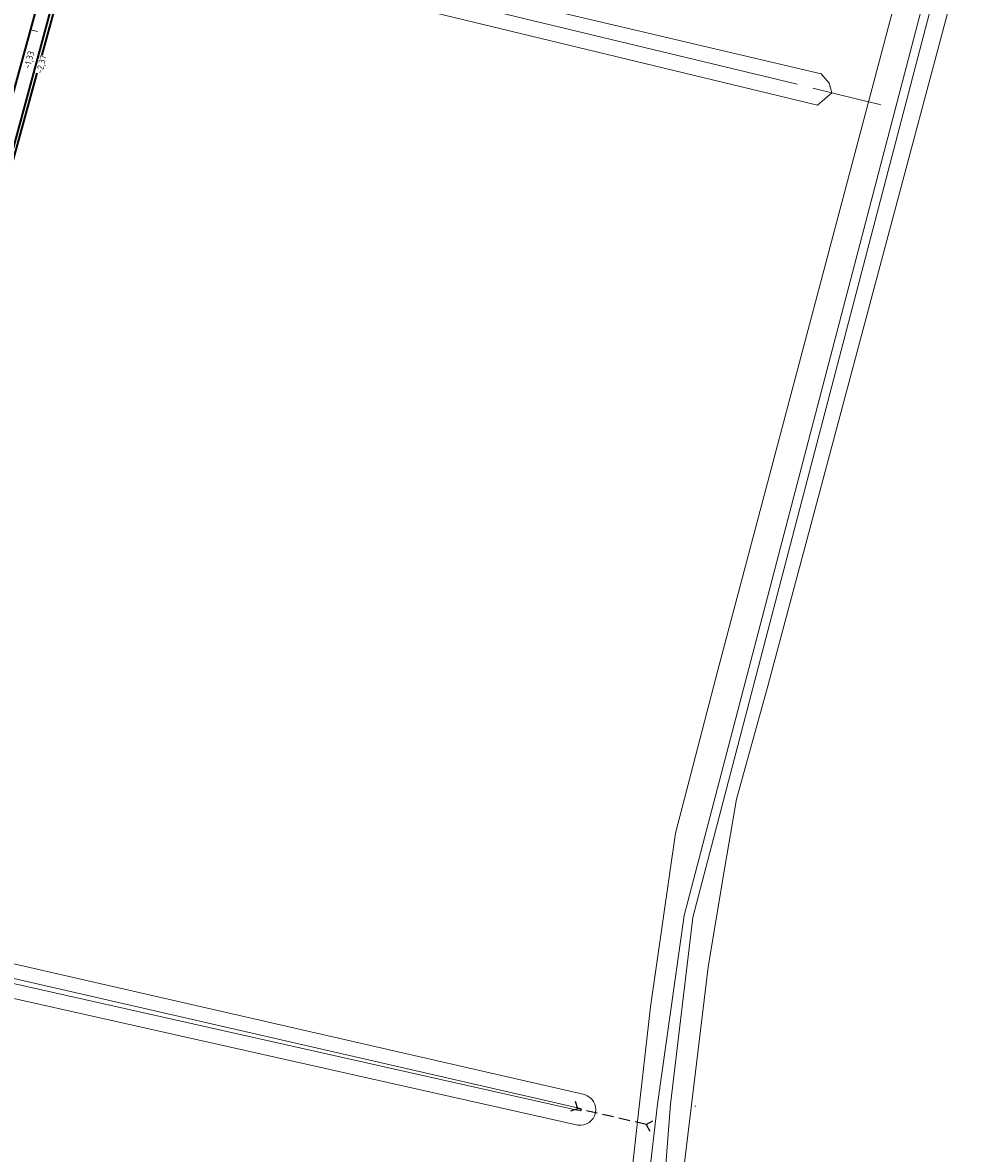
# Model space of a CAD drawing. Header units: metres. Extents: x 239845 to 242720, y 580286 to 584200.
# Tile 76 of 113: x 241003 to 241139, y 583015 to 583176. Entities that reach past the tile are written whole.
import ezdxf

# ---------------------------------------------------------------- set-up
doc = ezdxf.new("R2010")
doc.units = ezdxf.units.M
doc.linetypes.add('HIDDEN', pattern=[9.525, 6.35, -3.175])
for name, color, linetype, lineweight in [('B-WA-GW-WATERGANG_SLOOT_BODEM-G', 5, 'Continuous', 0), ('B-WE-GR-GRAS-GV', 60, 'Continuous', 13), ('B-WE-GR-GROENVOORZIENING-GV', 80, 'Continuous', 18), ('B-WE-KW-KUNSTWERK_DUIKER-G', 170, 'Continuous', 18), ('B-WE-WH-DUIKER-G', 251, 'HIDDEN', 25), ('N-WE-GW-GRONDWERK-G', 3, 'Continuous', 35), ('N-WE-GW-HOOGTELIJN-140', 114, 'Continuous', 35), ('N-WE-GW-TALUDARCERING_KORT-G', 90, 'Continuous', 18), ('N-XX-AL-HOOGTELABEL-T25-M', 7, 'Continuous', 25)]:
    doc.layers.add(name, color=color, linetype=linetype, lineweight=lineweight)
doc.layers.add('GBKN', color=9, linetype='Continuous', lineweight=0, true_color=0x808080)
doc.styles.add('NLCS-ISO-M1000-T25', font='NLCS-ISO.ttf', dxfattribs={"height": 2.5})

msp = doc.modelspace()

# ---------------------------------------------------------------- linework, layer by layer
at = {"layer": 'B-WA-GW-WATERGANG_SLOOT_BODEM-G'}
for points in [[(241078.17, 582886.47), (241078.5, 582889.32), (241082.71, 582926.15), (241088.49, 582978.18), (241091.08, 582999.69), (241093.63, 583021.76), (241097.42, 583048.57), (241170.37, 583327.36)], [(241171.56, 583327.05), (241098.63, 583048.33), (241095.47, 583021.75), (241093.83, 583000.32), (241092.73, 582991.41), (241090.95, 582977.96), (241089.52, 582963.58), (241087.52, 582946.67), (241085.02, 582926.87), (241082.77, 582907.26), (241080.7, 582889.07), (241080.37, 582886.16)]]:
    msp.add_lwpolyline(points, dxfattribs=at)
at = {"layer": 'B-WE-GR-GRAS-GV', "flags": 128}
msp.add_lwpolyline([(241016.49, 583192.49), (241021.7, 583191.37), (241060.84, 583181.63), (241116.9, 583168.37), (241118.06, 583167.05), (241118.41, 583165.67), (241117.39, 583164.77), (241116.4, 583163.91), (241057.8, 583178.06), (241015.44, 583188.54)], dxfattribs=at)
at = {"layer": 'B-WE-GR-GROENVOORZIENING-GV', "flags": 128}
for points in [[(241083.02, 582886.32), (241085.99, 582918.18), (241088.26, 582937.39), (241100.83, 583041.25), (241102.92, 583053.82), (241104.84, 583065.16), (241109.38, 583081.4), (241154.42, 583250.2), (241175.19, 583327), (241175.8, 583329.31), (241190.13, 583383.93), (241219.42, 583489.54), (241233.56, 583545.18), (241235.17, 583551.7), (241234.23, 583555.94), (241232.03, 583558.65), (241231.83, 583558.72), (241220.27, 583562.71), (241181.25, 583572.96), (241166.89, 583576.74)], [(241165.78, 583569.52), (241178.71, 583566.09), (241222.66, 583554.23), (241224.93, 583552.58), (241225.14, 583549.07), (241188.26, 583410.97), (241187.95, 583409.79), (241187.74, 583408.98), (241187.2, 583406.87), (241170.8, 583343.64), (241162.33, 583310.43), (241102.2, 583083.49), (241096.18, 583060.3), (241092.62, 583035.6), (241090.89, 583020.14), (241087.11, 582986.5), (241075.65, 582887.39)]]:
    msp.add_lwpolyline(points, dxfattribs=at)
at = {"layer": 'B-WE-KW-KUNSTWERK_DUIKER-G', "flags": 128}
msp.add_lwpolyline([(241125.42, 583163.97), (241125.06, 583164.06), (241122.08, 583164.78), (241118.41, 583165.67), (241115.7, 583166.33)], dxfattribs=at)
at = {"layer": 'B-WE-WH-DUIKER-G', "ltscale": 0.25}
for points in [[(241082.26, 583021.07), (241081.95, 583022.1)], [(241082.26, 583021.07), (241081.23, 583020.76)], [(241092.01, 583018.87), (241092.96, 583019.39)], [(241092.01, 583018.87), (241092.54, 583017.92)]]:
    msp.add_lwpolyline(points, dxfattribs=at)
at = {"layer": 'B-WE-WH-DUIKER-G', "ltscale": 0.25, "flags": 128}
msp.add_lwpolyline([(241092.01, 583018.87), (241091.99, 583018.87), (241090.89, 583019.12), (241085.14, 583020.42), (241082.26, 583021.07)], dxfattribs=at)
at = {"layer": 'GBKN', "flags": 128}
for points in [[(241017.91, 583189.91), (241113.49, 583166.9)], [(241098.94, 583021.48), (241099.07, 583021.47)]]:
    msp.add_lwpolyline(points, dxfattribs=at)
for points in [[(240974.1, 583043.04), (241082.3, 583018.75, 0.925317), (241083.23, 583023.1), (240975.45, 583047.8)], [(240974.89, 583045.83), (241082.68, 583021.13, -0.76408), (241082.62, 583020.78), (240974.66, 583045.02)]]:
    msp.add_lwpolyline(points, format="xyb", dxfattribs=at)
at = {"layer": 'N-WE-GW-GRONDWERK-G', "flags": 128}
msp.add_lwpolyline([(240978.57, 583080.44), (240980.13, 583080.07), (240990.16, 583116.65), (240998.89, 583146.6), (241005.8, 583171.86), (241011.75, 583194.09), (241012.64, 583197.45), (241019.66, 583223.67), (241041.85, 583304.13), (241050.03, 583333.74), (241052.35, 583342.17), (241053.27, 583345.51), (241060.18, 583370.67), (241076.23, 583429.5), (241079.34, 583440.54), (241080.28, 583443.88, 0.290904), (241065.96, 583488.82)], format="xyb", dxfattribs=at)
msp.add_lwpolyline([(240978.57, 583080.44), (241071.53, 583419.4)], dxfattribs=at)
at = {"layer": 'N-WE-GW-HOOGTELIJN-140'}
msp.add_lwpolyline([(240978.88, 583072.14), (241079.24, 583438.06, 0.068861), (241081.02, 583451.65, 0.068861)], format="xyb", dxfattribs=at)
at = {"layer": 'N-WE-GW-TALUDARCERING_KORT-G'}
msp.add_lwpolyline([(241004.41, 583174.65), (241005.39, 583174.38)], dxfattribs=at)

# ---------------------------------------------------------------- next in the draw order: texts
at = {"layer": 'N-XX-AL-HOOGTELABEL-T25-M', "insert": (241005.17, 583168.54), "char_height": 0.9, "attachment_point": 1, "rotation": 75.7008, "style": 'NLCS-ISO-M1000-T25', "bg_fill": 3, "box_fill_scale": 1, "bg_fill_color": 256, "bg_fill_transparency": 0}
msp.add_mtext_dynamic_manual_height_columns('-2,37', width=2.6072, gutter_width=6.25, heights=[0], dxfattribs=at)

# ---------------------------------------------------------------- next in the draw order: texts
at = {"layer": 'N-XX-AL-HOOGTELABEL-T25-M', "insert": (241003.45, 583169.26), "char_height": 0.9, "attachment_point": 1, "rotation": 75.7008, "style": 'NLCS-ISO-M1000-T25', "bg_fill": 3, "box_fill_scale": 1, "bg_fill_color": 256, "bg_fill_transparency": 0}
msp.add_mtext_dynamic_manual_height_columns('-1,33', width=2.6072, gutter_width=6.25, heights=[0], dxfattribs=at)

doc.saveas('drawing.dxf')
